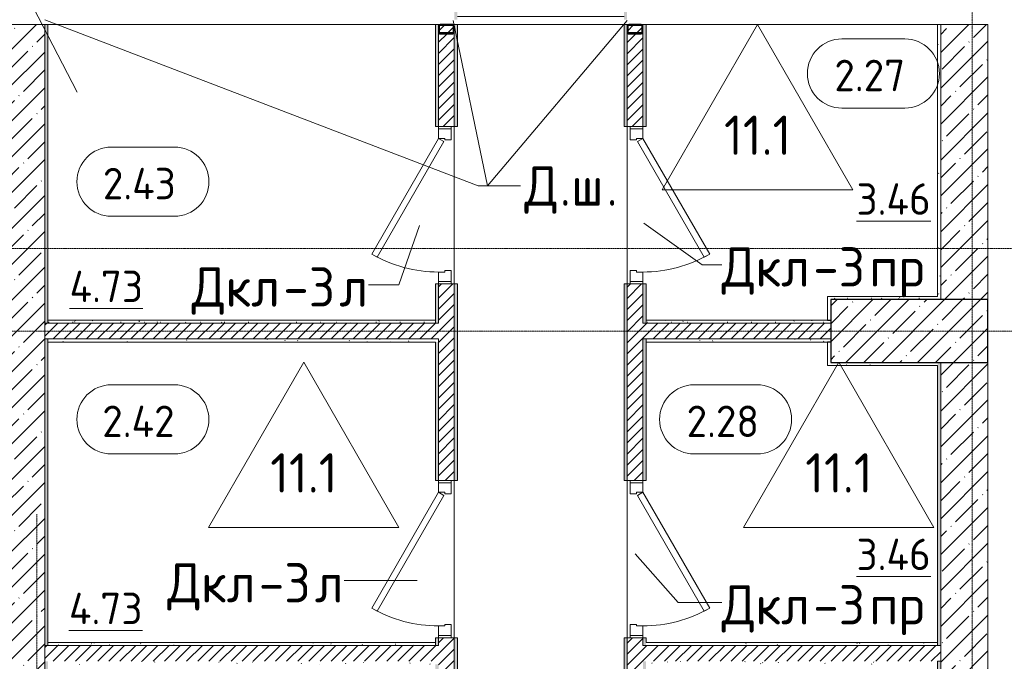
# Model space of a CAD drawing. Header units: millimetres. Extents: x 82112 to 162374, y -10965 to 131389.
# Tile 61 of 82: x 142310 to 148575, y 74500 to 78580. Entities that reach past the tile are written whole.
import ezdxf

# ---------------------------------------------------------------- set-up
doc = ezdxf.new("R2010")
doc.units = ezdxf.units.MM
doc.linetypes.add('4_ Штрихпунктир_ 10 х 2 мм', pattern=[14, 10, -2, 0, -2])
for name, color, linetype, lineweight in [('A-AREA-IDEN', 7, 'Continuous', 5), ('A-DOOR', 7, 'Continuous', 13), ('A-DOOR-FRAM', 7, 'Continuous', 13), ('A-DOOR-IDEN', 7, 'Continuous', 5), ('A-FLOR', 7, 'Continuous', 13), ('A-FLOR-IDEN', 7, 'Continuous', 5), ('A-GENM', 7, 'Continuous', 13), ('A-WALL', 7, 'Continuous', 13), ('A-WALL-PATT', 7, 'Continuous', 13), ('G-ANNO-TEXT', 7, 'Continuous', 5), ('I-WALL', 7, 'Continuous', 13), ('S-COLS', 7, 'Continuous', 25), ('S-GRID', 7, 'Continuous', 5)]:
    doc.layers.add(name, color=color, linetype=linetype, lineweight=lineweight)
doc.styles.add('GOST Common_2', font='GOST_Common.ttf', dxfattribs={"height": 200})
doc.styles.add('GOST Common_3', font='GOST_Common.ttf', dxfattribs={"height": 250})
pattern_1 = [(0, (0, 0), (203.2, 50.8), [3.353, -149.047, 3.353, -149.047, -812.8]), (0, (0, 0), (203.2, 50.8), [-304.8, 3.353, -301.447, 3.353, -149.047, -355.6]), (0, (0, 0), (203.2, 50.8), [-762, 3.353, -98.247, 3.353, -250.647]), (120, (76.2, 25.4), (-145.59409, 150.576362), [3.353, -149.047, 3.353, -149.047, -812.8]), (120, (76.2, 25.4), (-145.59409, 150.576362), [-304.8, 3.353, -301.447, 3.353, -149.047, -355.6]), (120, (76.2, 25.4), (-145.59409, 150.576362), [-762, 3.353, -98.247, 3.353, -250.647]), (240, (101.6, 127), (-57.60591, -201.376362), [3.353, -149.047, 3.353, -149.047, -812.8]), (240, (101.6, 127), (-57.60591, -201.376362), [-304.8, 3.353, -301.447, 3.353, -149.047, -355.6]), (240, (101.6, 127), (-57.60591, -201.376362), [-762, 3.353, -98.247, 3.353, -250.647])]
pattern_2 = [(45, (0, 0), (-114.04925, 114.04925), []), (45, (114.05, 0), (-114.04925, 114.04925), [201.612, -40.322, 3.353, -36.97])]
pattern_3 = [(45, (0, 0), (-35.355339, 35.355339), [])]

# ---------------------------------------------------------------- blocks, each defined once
blk = doc.blocks.new('Наметкина 10_РД_АР_П_Отделка_R21_rvt-1--01_Подвал_МП_часть В')
at = {"layer": 'A-WALL-PATT', "lineweight": 5}
h = blk.add_hatch(dxfattribs=at)
h.set_pattern_fill('FP_11', color=256, style=0, pattern_type=2)
h.set_pattern_definition(pattern_1)
h.paths.add_polyline_path([(146155, 60520), (146175, 60520), (146175, 60743), (146172.8, 60737.7), (146172.8, 60702.5), (146171.5, 60699.3), (146168.3, 60698), (146165, 60698), (146165, 60750), (146155, 60750), (146155, 60647.1)])
h.paths.add_polyline_path([(146175, 61750), (146175, 62600), (146155, 62600), (146155, 61750)])
h.paths.add_polyline_path([(146175, 63600), (146175, 64450), (146155, 64450), (146155, 63600)])
h.paths.add_polyline_path([(146155, 65450), (146175, 65450), (146175, 67300), (146155, 67300), (146155, 66908.2)])
h.paths.add_polyline_path([(146175, 68300), (146175, 69350), (146155, 69350), (146155, 68300)])
h.paths.add_polyline_path([(146175, 70350), (146175, 71390), (146155, 71390), (146155, 70350)])
h.paths.add_polyline_path([(146175, 72390), (146175, 73100), (146155, 73100), (146155, 72390)])
h.paths.add_polyline_path([(146175, 74100), (146175, 74650), (146155, 74650), (146155, 74100)])
h.paths.add_polyline_path([(146155, 75650), (146175, 75650), (146175, 76900), (146155, 76900), (146155, 75949.3)])
h.paths.add_polyline_path([(146175, 77900), (146175, 78550), (146155, 78550), (146155, 77900)])
h.paths.add_polyline_path([(146155, 78580), (146175, 78580), (146175, 79599.8), (146155, 79599.8), (146155, 78774.6)])
h.paths.add_polyline_path([(146175, 80599.8), (146175, 81200), (146155, 81200), (146155, 80599.8)])
h.paths.add_polyline_path([(146155, 82200), (146175, 82200), (146175, 83850), (146155, 83850), (146155, 82730.1)])
h.paths.add_polyline_path([(146155, 84850), (146175, 84850), (146175, 85030), (146155, 85030), (146155, 84990.4)])
h = blk.add_hatch(dxfattribs=at)
h.set_pattern_fill('FP_11', color=256, style=0, pattern_type=2)
h.set_pattern_definition(pattern_1)
h.paths.add_polyline_path([(146275, 60520), (146295, 60520), (146295, 60750), (146285, 60750), (146285, 60698), (146279.4, 60698.9), (146278.5, 60699.3), (146277.2, 60702.5), (146277.2, 60737.7), (146275, 60743), (146275, 60698)])
h.paths.add_polyline_path([(146275, 61750), (146295, 61750), (146295, 62100), (146275, 62100)])
h.paths.add_polyline_path([(146295, 62220), (146295, 62600), (146275, 62600), (146275, 62220)])
h.paths.add_polyline_path([(146295, 63600), (146295, 63950), (146275, 63950), (146275, 63600)])
h.paths.add_polyline_path([(146295, 64070), (146295, 64450), (146275, 64450), (146275, 64070)])
h.paths.add_polyline_path([(146295, 65450), (146295, 65800), (146275, 65800), (146275, 65450)])
h.paths.add_polyline_path([(146275, 65920), (146295, 65920), (146295, 67300), (146275, 67300), (146275, 66908.2)])
h.paths.add_polyline_path([(146275, 68300), (146295, 68300), (146295, 68350), (146275, 68350)])
h.paths.add_polyline_path([(146295, 68470), (146295, 69350), (146275, 69350), (146275, 68470)])
h.paths.add_polyline_path([(146275, 70350), (146295, 70350), (146295, 70990), (146275, 70990)])
h.paths.add_polyline_path([(146295, 71090), (146295, 71390), (146275, 71390), (146275, 71090)])
h.paths.add_polyline_path([(146275, 72390), (146295, 72390), (146295, 72750), (146275, 72750), (146275, 72558.9)])
h.paths.add_polyline_path([(146275, 72850), (146295, 72850), (146295, 73100), (146275, 73100)])
h.paths.add_polyline_path([(146275, 74100), (146295, 74100), (146295, 74500), (146275, 74500)])
h.paths.add_polyline_path([(146275, 74600), (146295, 74600), (146295, 74650), (146275, 74650)])
h.paths.add_polyline_path([(146275, 75650), (146295, 75650), (146295, 76550), (146275, 76550), (146275, 75949.3)])
h.paths.add_polyline_path([(146275, 76650), (146295, 76650), (146295, 76900), (146275, 76900)])
h.paths.add_polyline_path([(146275, 77900), (146295, 77900), (146295, 78550), (146275, 78550), (146275, 78209.6)])
h.paths.add_polyline_path([(146295, 78720), (146295, 79599.8), (146275, 79599.8), (146275, 78720), (146277.7, 78720)])
h.paths.add_polyline_path([(146275, 80599.8), (146295, 80599.8), (146295, 80900), (146275, 80900)])
h.paths.add_polyline_path([(146275, 81020), (146295, 81020), (146295, 81200), (146275, 81200), (146275, 81034.9)])
h.paths.add_polyline_path([(146275, 82200), (146295, 82200), (146295, 82800), (146275, 82800), (146275, 82730.1)])
h.paths.add_polyline_path([(146275, 82920), (146295, 82920), (146295, 83850), (146275, 83850)])
h.paths.add_polyline_path([(146295, 84850), (146295, 85030), (146275, 85030), (146275, 84850)])
h = blk.add_hatch(dxfattribs=at)
h.set_pattern_fill('FP_11', color=256, style=0, pattern_type=2)
h.set_pattern_definition(pattern_1)
h.paths.add_polyline_path([(145075, 62080), (145095, 62080), (145095, 62600), (145075, 62600), (145075, 62100)])
h.paths.add_polyline_path([(145075, 63600), (145095, 63600), (145095, 64450), (145075, 64450)])
h.paths.add_polyline_path([(145095, 65450), (145095, 67300), (145075, 67300), (145075, 65450)])
h.paths.add_polyline_path([(145075, 68300), (145095, 68300), (145095, 69350), (145075, 69350), (145075, 69168.4)])
h.paths.add_polyline_path([(145095, 70350), (145095, 71390), (145075, 71390), (145075, 70350)])
h.paths.add_polyline_path([(145095, 72390), (145095, 73100), (145075, 73100), (145075, 72390)])
h.paths.add_polyline_path([(145095, 74100), (145095, 74650), (145075, 74650), (145075, 74100)])
h.paths.add_polyline_path([(145075, 75650), (145095, 75650), (145095, 76900), (145075, 76900), (145075, 75949.3)])
h.paths.add_polyline_path([(145075, 77900), (145095, 77900), (145095, 78550), (145075, 78550), (145075, 78209.6)])
h.paths.add_polyline_path([(145075, 78580), (145095, 78580), (145095, 79600), (145075, 79600), (145075, 78600)])
h.paths.add_polyline_path([(145095, 80600), (145095, 81200), (145075, 81200), (145075, 80600)])
h.paths.add_polyline_path([(145095, 82200), (145095, 82920), (145075, 82920), (145075, 82200)])
h = blk.add_hatch(dxfattribs=at)
h.set_pattern_fill('FP_11', color=256, style=0, pattern_type=2)
h.set_pattern_definition(pattern_1)
h.paths.add_polyline_path([(144955, 62200), (144975, 62200), (144975, 62600), (144955, 62600), (144955, 62220)])
h.paths.add_polyline_path([(144975, 63600), (144975, 64230), (144955, 64230), (144955, 63600)])
h.paths.add_polyline_path([(144975, 64370), (144975, 64450), (144955, 64450), (144955, 64370)])
h.paths.add_polyline_path([(144975, 65450), (144975, 66280), (144955, 66280), (144955, 65450)])
h.paths.add_polyline_path([(144975, 66400), (144975, 67300), (144955, 67300), (144955, 66400)])
h.paths.add_polyline_path([(144955, 68300), (144975, 68300), (144975, 68350), (144955, 68350)])
h.paths.add_polyline_path([(144975, 68470), (144975, 69350), (144955, 69350), (144955, 68470)])
h.paths.add_polyline_path([(144955, 70350), (144975, 70350), (144975, 70380), (144955, 70380)])
h.paths.add_polyline_path([(144955, 70500), (144975, 70500), (144975, 71390), (144955, 71390)])
h.paths.add_polyline_path([(144975, 72390), (144975, 72430), (144955, 72430), (144955, 72390)])
h.paths.add_polyline_path([(144955, 72570), (144975, 72570), (144975, 73100), (144955, 73100)])
h.paths.add_polyline_path([(144975, 74100), (144975, 74480), (144955, 74480), (144955, 74100)])
h.paths.add_polyline_path([(144955, 74600), (144975, 74600), (144975, 74650), (144955, 74650)])
h.paths.add_polyline_path([(144975, 75650), (144975, 76530), (144955, 76530), (144955, 75650)])
h.paths.add_polyline_path([(144975, 76650), (144975, 76900), (144955, 76900), (144955, 76650)])
h.paths.add_polyline_path([(144955, 77900), (144975, 77900), (144975, 78550), (144955, 78550), (144955, 78209.6)])
h.paths.add_polyline_path([(144955, 78700), (144975, 78700), (144975, 79600), (144955, 79600)])
h.paths.add_polyline_path([(144975, 80600), (144975, 80880), (144955, 80880), (144955, 80600)])
h.paths.add_polyline_path([(144955, 81000), (144975, 81000), (144975, 81200), (144955, 81200)])
h.paths.add_polyline_path([(144975, 82200), (144975, 82800), (144955, 82800), (144955, 82200)])
h = blk.add_hatch(dxfattribs=at)
h.set_pattern_fill('FP_11', color=256, style=0, pattern_type=2)
h.set_pattern_definition(pattern_1)
h.paths.add_polyline_path([(142470, 65100), (142490, 65100), (142490, 66300), (142470, 66300), (142470, 65778)])
h.paths.add_polyline_path([(142490, 66400), (142490, 68350), (142470, 68350), (142470, 66400)])
h.paths.add_polyline_path([(142490, 68450), (142490, 70400), (142470, 70400), (142470, 68450)])
h.paths.add_polyline_path([(142490, 70500), (142490, 72450), (142470, 72450), (142470, 70500)])
h.paths.add_polyline_path([(142490, 72550), (142490, 74500), (142470, 74500), (142470, 72550)])
h.paths.add_polyline_path([(142470, 74600), (142490, 74600), (142490, 76550), (142470, 76550)])
h.paths.add_polyline_path([(142470, 76650), (142490, 76650), (142490, 78550), (142470, 78550), (142470, 78209.6)])
h = blk.add_hatch(dxfattribs=at)
h.set_pattern_fill('FP_11', color=256, style=0, pattern_type=2)
h.set_pattern_definition(pattern_1)
h.paths.add_polyline_path([(148170, 76820), (148170, 78550), (148150, 78550), (148150, 76820)])
h = blk.add_hatch(dxfattribs=at)
h.set_pattern_fill('FP_11', color=256, style=0, pattern_type=2)
h.set_pattern_definition(pattern_1)
h.paths.add_polyline_path([(147470, 76400), (147470, 76530), (147450, 76530), (147450, 76400)])
h.paths.add_polyline_path([(147470, 76670), (147470, 76820), (147450, 76820), (147450, 76670)])
h = blk.add_hatch(dxfattribs=at)
h.set_pattern_fill('FP_11', color=256, style=0, pattern_type=2)
h.set_pattern_definition(pattern_1)
h.paths.add_polyline_path([(147470, 76800), (148170, 76800), (148170, 76820), (147470, 76820)])
h = blk.add_hatch(dxfattribs=at)
h.set_pattern_fill('FP_11', color=256, style=0, pattern_type=2)
h.set_pattern_definition(pattern_1)
h.paths.add_polyline_path([(144955, 76650), (144955, 76670), (142490, 76670), (142490, 76650), (142969.5, 76650)])
h = blk.add_hatch(dxfattribs=at)
h.set_pattern_fill('FP_11', color=256, style=0, pattern_type=2)
h.set_pattern_definition(pattern_1)
h.paths.add_polyline_path([(146295, 76650), (147470, 76650), (147470, 76670), (146295, 76670)])
h = blk.add_hatch(dxfattribs=at)
h.set_pattern_fill('FP_11', color=256, style=0, pattern_type=2)
h.set_pattern_definition(pattern_1)
h.paths.add_polyline_path([(144955, 76530), (144975, 76530), (144975, 76550), (142490, 76550), (142490, 76530), (142969.5, 76530)])
h = blk.add_hatch(dxfattribs=at)
h.set_pattern_fill('FP_11', color=256, style=0, pattern_type=2)
h.set_pattern_definition(pattern_1)
h.paths.add_polyline_path([(147450, 76530), (147470, 76530), (147470, 76550), (146295, 76550), (146295, 76530), (147041.1, 76530)])
h = blk.add_hatch(dxfattribs=at)
h.set_pattern_fill('FP_11', color=256, style=0, pattern_type=2)
h.set_pattern_definition(pattern_1)
h.paths.add_polyline_path([(148150, 76380), (148150, 76400), (147450, 76400), (147450, 76380)])
h = blk.add_hatch(dxfattribs=at)
h.set_pattern_fill('FP_11', color=256, style=0, pattern_type=2)
h.set_pattern_definition(pattern_1)
h.paths.add_polyline_path([(148150, 71390), (148170, 71390), (148170, 72750), (148150, 72750), (148150, 71410)])
h.paths.add_polyline_path([(148170, 72850), (148170, 74500), (148150, 74500), (148150, 72850)])
h.paths.add_polyline_path([(148150, 74600), (148170, 74600), (148170, 76400), (148150, 76400), (148150, 76380)])
h = blk.add_hatch(dxfattribs=at)
h.set_pattern_fill('FP_11', color=256, style=0, pattern_type=2)
h.set_pattern_definition(pattern_1)
h.paths.add_polyline_path([(144955, 74600), (144955, 74620), (142490, 74620), (142490, 74600), (142969.5, 74600)])
h = blk.add_hatch(dxfattribs=at)
h.set_pattern_fill('FP_11', color=256, style=0, pattern_type=2)
h.set_pattern_definition(pattern_1)
h.paths.add_polyline_path([(148150, 74600), (148150, 74620), (146295, 74620), (146295, 74600), (147041.1, 74600)])
h = blk.add_hatch(dxfattribs=at)
h.set_pattern_fill('FP_11', color=256, style=0, pattern_type=2)
h.set_pattern_definition(pattern_1)
h.paths.add_polyline_path([(144955, 74480), (144975, 74480), (144975, 74500), (142490, 74500), (142490, 74480), (142969.5, 74480)])
h = blk.add_hatch(dxfattribs=at)
h.set_pattern_fill('FP_11', color=256, style=0, pattern_type=2)
h.set_pattern_definition(pattern_1)
h.paths.add_polyline_path([(148150, 74480), (148150, 74500), (146295, 74500), (146295, 74480), (147041.1, 74480)])
at = {"layer": 'A-WALL'}
for p, q in [((142470, 78550), (142470, 76650)), ((142490, 78550), (142470, 78550)), ((142490, 76650), (142490, 78550)), ((144955, 78550), (144955, 77900)), ((144975, 78550), (144955, 78550)), ((144975, 78540), (144975, 78550)), ((144975, 77900), (144975, 78500)), ((145075, 78550), (145075, 78540)), ((145095, 78550), (145075, 78550)), ((145075, 78500), (145075, 77900)), ((145095, 77900), (145095, 78550)), ((146175, 78550), (146155, 78550)), ((146155, 78550), (146155, 77900)), ((146175, 78540), (146175, 78550)), ((146175, 77900), (146175, 78500)), ((146295, 78550), (146275, 78550)), ((146275, 78550), (146275, 78540)), ((146275, 78500), (146275, 77900)), ((146295, 77900), (146295, 78550)), ((148170, 78550), (148150, 78550)), ((148150, 78550), (148150, 76820)), ((148170, 76820), (148170, 78550)), ((144955, 77900), (144975, 77900)), ((145075, 77900), (145095, 77900)), ((146155, 77900), (146175, 77900)), ((146275, 77900), (146295, 77900)), ((144955, 76900), (144955, 76650)), ((144975, 76900), (144955, 76900)), ((144975, 76650), (144975, 76900)), ((145075, 76900), (145075, 75650)), ((145095, 76900), (145075, 76900)), ((145095, 75650), (145095, 76900)), ((146175, 76900), (146155, 76900)), ((146155, 76900), (146155, 75650)), ((146175, 75650), (146175, 76900)), ((146295, 76900), (146275, 76900)), ((146275, 76900), (146275, 76650)), ((146295, 76650), (146295, 76900)), ((147470, 76820), (147450, 76820)), ((147450, 76820), (147450, 76670)), ((148150, 76820), (147470, 76820)), ((148170, 76800), (148170, 76820)), ((147470, 76670), (147470, 76800)), ((147470, 76800), (148170, 76800)), ((142470, 76650), (142490, 76650)), ((144955, 76670), (142490, 76670)), ((142490, 76670), (142490, 76650)), ((142490, 76650), (144955, 76650)), ((144955, 76650), (144955, 76670)), ((144955, 76650), (144975, 76650)), ((146275, 76650), (146295, 76650)), ((147450, 76670), (146295, 76670)), ((146295, 76670), (146295, 76650)), ((146295, 76650), (147470, 76650)), ((147470, 76650), (147470, 76670)), ((142470, 76550), (142470, 74600)), ((142490, 76550), (142470, 76550)), ((144975, 76550), (142490, 76550)), ((142490, 76550), (142490, 76530)), ((142490, 74600), (142490, 76550)), ((142490, 76530), (144955, 76530)), ((144955, 76530), (144955, 75650)), ((144975, 76530), (144975, 76550)), ((144975, 75650), (144975, 76530)), ((146295, 76550), (146275, 76550)), ((146275, 76550), (146275, 75650)), ((147470, 76550), (146295, 76550)), ((146295, 76550), (146295, 76530)), ((146295, 75650), (146295, 76550)), ((146295, 76530), (147450, 76530)), ((147450, 76530), (147450, 76400)), ((147470, 76530), (147470, 76550)), ((147470, 76400), (147470, 76530)), ((147450, 76400), (147450, 76380)), ((147450, 76380), (148150, 76380)), ((148150, 76400), (147470, 76400)), ((148170, 76400), (148150, 76400)), ((148150, 76380), (148150, 74600)), ((148170, 74600), (148170, 76400)), ((144955, 75650), (144975, 75650)), ((145075, 75650), (145095, 75650)), ((146155, 75650), (146175, 75650)), ((146275, 75650), (146295, 75650)), ((144955, 74620), (142490, 74620)), ((142490, 74620), (142490, 74600)), ((144955, 74650), (144955, 74600)), ((144975, 74650), (144955, 74650)), ((144955, 74600), (144955, 74620)), ((144975, 74600), (144975, 74650)), ((145075, 74650), (145075, 74100)), ((145095, 74650), (145075, 74650)), ((145095, 74100), (145095, 74650)), ((146175, 74650), (146155, 74650)), ((146155, 74650), (146155, 74100)), ((146175, 74100), (146175, 74650)), ((146295, 74650), (146275, 74650)), ((146275, 74650), (146275, 74600)), ((146295, 74620), (146295, 74650)), ((148150, 74620), (146295, 74620)), ((148150, 74600), (148150, 74620)), ((142470, 74600), (142490, 74600)), ((142490, 74600), (144955, 74600)), ((144955, 74600), (144975, 74600)), ((146275, 74600), (146295, 74600)), ((146295, 74600), (148150, 74600)), ((148150, 74600), (148170, 74600)), ((148170, 74500), (148150, 74500)), ((148150, 74500), (148150, 72850)), ((148170, 72850), (148170, 74500))]:
    blk.add_line(p, q, dxfattribs=at)
at = {"layer": 'A-WALL', "lineweight": 25}
for p, q in [((147450, 76670), (147470, 76670)), ((147470, 76530), (147450, 76530))]:
    blk.add_line(p, q, dxfattribs=at)
blk = doc.blocks.new('АР_Дверь однопольная - 1000х2100h_850__Кладовая-4799296--01_Подвал_МП_часть В')
at = {"layer": 'A-DOOR'}
for p, q in [((-311.1, 475), (-331.1, 440.4)), ((-331.1, 440.4), (405, 15.4)), ((425, 50), (-311.1, 475)), ((405, 15.4), (425, 50))]:
    blk.add_line(p, q, dxfattribs=at)
at = {"layer": 'A-DOOR', "lineweight": 5}
blk.add_arc((425, 50), 850, 150, 180, dxfattribs=at)
at = {"layer": 'A-DOOR-FRAM'}
for p, q in [((-485, 50), (-500, 50)), ((-425, 50), (-485, 50)), ((-485, 50), (-485, -30)), ((-425, 10), (-425, 50)), ((-415, 10), (-425, 10)), ((-415, -30), (-415, 10)), ((425, 10), (415, 10)), ((415, 10), (415, -30)), ((485, 50), (425, 50)), ((425, 50), (425, 10)), ((485, -30), (485, 50)), ((485, 50), (500, 50)), ((-485, -30), (-500, -30)), ((-485, -30), (-415, -30)), ((415, -30), (485, -30)), ((485, -30), (500, -30))]:
    blk.add_line(p, q, dxfattribs=at)
blk = doc.blocks.new('АР_Дверь однопольная - 1000х2100h_850__Кладовая-4751203--01_Подвал_МП_часть В')
at = {"layer": 'A-DOOR'}
for p, q in [((311.1, 475), (-425, 50)), ((-405, 15.4), (331.1, 440.4)), ((331.1, 440.4), (311.1, 475)), ((-425, 50), (-405, 15.4))]:
    blk.add_line(p, q, dxfattribs=at)
at = {"layer": 'A-DOOR', "lineweight": 5}
blk.add_arc((-425, 50), 850, 360, 30, dxfattribs=at)
at = {"layer": 'A-DOOR-FRAM'}
for p, q in [((-485, 50), (-500, 50)), ((-425, 50), (-485, 50)), ((-485, 50), (-485, -30)), ((-425, 10), (-425, 50)), ((-415, 10), (-425, 10)), ((-415, -30), (-415, 10)), ((425, 10), (415, 10)), ((415, 10), (415, -30)), ((485, 50), (425, 50)), ((425, 50), (425, 10)), ((485, -30), (485, 50)), ((485, 50), (500, 50)), ((-485, -30), (-500, -30)), ((-485, -30), (-415, -30)), ((415, -30), (485, -30)), ((485, -30), (500, -30))]:
    blk.add_line(p, q, dxfattribs=at)
blk = doc.blocks.new('АР-Заполнение деф_ шва - Д_ш_-4436731--01_Подвал_МП_часть В')
at = {"layer": 'A-GENM'}
blk.add_line((20, -25), (2485, -25), dxfattribs=at)
blk = doc.blocks.new('АР-Заполнение деф_ шва - Д_ш__Пристенный-4436790--01_Подвал_МП_часть В')
at = {"layer": 'A-GENM'}
for p, q in [((20, 25), (1080, 25)), ((20, -25), (1080, -25))]:
    blk.add_line(p, q, dxfattribs=at)
blk = doc.blocks.new('АР-Заполнение деф_ шва - Д_ш_-4436753--01_Подвал_МП_часть В')
at = {"layer": 'A-GENM'}
blk.add_line((20, -25), (1875, -25), dxfattribs=at)
blk = doc.blocks.new('А_Фахверк__Труба прямоугольная_ - 100х60х6_Фахверк_СФ3-4477616--01_Подвал_МП_часть В')
at = {"layer": 'S-COLS'}
for p, q in [((-30, 40), (-30, -40)), ((-24, -40), (-24, 40)), ((20, 50), (-20, 50)), ((-20, 44), (20, 44)), ((24, 40), (24, -40)), ((30, -40), (30, 40)), ((20, -44), (-20, -44)), ((-20, -50), (20, -50))]:
    blk.add_line(p, q, dxfattribs=at)
for centre, radius, start, end in [((-20, 40), 10, 90, 180), ((-20, 40), 4, 90, 180), ((20, 40), 10, 0, 90), ((20, 40), 4, 0, 90), ((-20, -40), 10, 180, 270), ((-20, -40), 4, 180, 270), ((20, -40), 10, 270, 360), ((20, -40), 4, 270, 0)]:
    blk.add_arc(centre, radius, start, end, dxfattribs=at)
blk = doc.blocks.new('Марка помещения _Номер_ - 2 мм-68851--01_Подвал_МП_часть В')
at = {"layer": 'A-AREA-IDEN'}
for p, q in [((-2.027, 2.21), (1.973, 2.21)), ((-2.027, -2.19), (1.973, -2.19))]:
    blk.add_line(p, q, dxfattribs=at)
for centre, start, end in [((-2.027, 0.01), 90, 270), ((1.973, 0.01), 270, 90)]:
    blk.add_arc(centre, 2.2, start, end, dxfattribs=at)
blk = doc.blocks.new('Марка полов - Марка полов-4106608--01_Подвал_МП_часть В')
at = {"layer": 'A-FLOR-IDEN'}
for p, q in [((0, 7), (-6.062, -3.5)), ((6.062, -3.5), (0, 7)), ((-6.062, -3.5), (6.062, -3.5))]:
    blk.add_line(p, q, dxfattribs=at)

msp = doc.modelspace()

# ---------------------------------------------------------------- hatches: boundary and pattern name
at = {"layer": 'A-WALL-PATT', "lineweight": 5}
h = msp.add_hatch(dxfattribs=at)
h.set_pattern_fill('FP_1', color=256, style=0, pattern_type=2)
h.set_pattern_definition(pattern_2)
h.paths.add_polyline_path([(142470, 72200), (142470, 78550), (142220, 78550), (142220, 72200)])
h = msp.add_hatch(dxfattribs=at)
h.set_pattern_fill('FP_6', color=256, style=0, pattern_type=2)
h.set_pattern_definition(pattern_3)
h.paths.add_polyline_path([(145005.290673, 62200), (145075, 62200), (145075, 62600), (144975, 62600), (144975, 62200)])
h.paths.add_polyline_path([(144975, 63600), (145075, 63600), (145075, 64450), (144975, 64450), (144975, 64250)])
h.paths.add_polyline_path([(145005.290673, 65450), (145075, 65450), (145075, 67300), (144975, 67300), (144975, 65450)])
h.paths.add_polyline_path([(144975, 68300), (145075, 68300), (145075, 69350), (144975, 69350), (144975, 68350)])
h.paths.add_polyline_path([(144975, 70350), (145075, 70350), (145075, 71390), (144975, 71390), (144975, 70400)])
h.paths.add_polyline_path([(145075, 72390), (145075, 73100), (144975, 73100), (144975, 72390), (145005.290673, 72390)])
h.paths.add_polyline_path([(144975, 74100), (145075, 74100), (145075, 74650), (144975, 74650), (144975, 74500)])
h.paths.add_polyline_path([(145075, 75650), (145075, 76900), (144975, 76900), (144975, 75650), (145005.290673, 75650)])
h.paths.add_polyline_path([(144975, 77900), (145075, 77900), (145075, 78500), (145072.071068, 78492.928932), (145065, 78490), (144984.178413, 78490.340312), (144977.928932, 78492.928932), (144975, 78497.171573), (144975, 78209.558657)])
h.paths.add_polyline_path([(145005.290673, 78496), (145065, 78496), (145067.828427, 78497.171573), (145069, 78500), (145069, 78540), (145067.828427, 78542.828427), (145065, 78544), (144985, 78544), (144982.171573, 78542.828427), (144981, 78540), (144981, 78500), (144983.19251, 78496.748687), (144985, 78496)])
h.paths.add_polyline_path([(145075, 78540), (145075, 78550), (145065, 78550), (145072.071068, 78547.071068), (145073.828427, 78542.828427)])
h.paths.add_polyline_path([(144975, 78540), (144977.928932, 78547.071068), (144982.171573, 78550), (144975, 78550), (144975, 78542.828427)])
h = msp.add_hatch(dxfattribs=at)
h.set_pattern_fill('FP_6', color=256, style=0, pattern_type=2)
h.set_pattern_definition(pattern_3)
h.paths.add_polyline_path([(146269.7, 60500), (146275, 60500), (146275, 60743.004668), (146269.7, 60745.2), (146180.3, 60745.2), (146175, 60743.003301), (146175, 60500)])
h.paths.add_polyline_path([(146275, 61750), (146275, 62600), (146175, 62600), (146175, 61750)])
h.paths.add_polyline_path([(146275, 63600), (146275, 64449.999888), (146175, 64449.999888), (146175, 63600)])
h.paths.add_polyline_path([(146175, 65449.999888), (146275, 65449.999888), (146275, 67299.976809), (146175, 67299.976809), (146175, 66908.154174)])
h.paths.add_polyline_path([(146175, 68299.976809), (146275, 68299.976809), (146275, 69350), (146175, 69350), (146175, 69168.435071)])
h.paths.add_polyline_path([(146175, 70350), (146275, 70350), (146275, 71390), (146175, 71390)])
h.paths.add_polyline_path([(146275, 72390), (146275, 73100), (146175, 73100), (146175, 72390)])
h.paths.add_polyline_path([(146175, 74100), (146275, 74100), (146275, 74650), (146175, 74650)])
h.paths.add_polyline_path([(146275, 75650), (146275, 76900), (146175, 76900), (146175, 75650)])
h.paths.add_polyline_path([(146275, 77900), (146275, 78500), (146272.071068, 78492.928932), (146265, 78490), (146184.178413, 78490.340312), (146177.928932, 78492.928932), (146175, 78497.171573), (146175, 77900)])
h.paths.add_polyline_path([(146265, 78496), (146267.828427, 78497.171573), (146269, 78500), (146269, 78540), (146267.828427, 78542.828427), (146265, 78544), (146185, 78544), (146182.171573, 78542.828427), (146181, 78540), (146181, 78500), (146183.19251, 78496.748687), (146185, 78496)])
h.paths.add_polyline_path([(146175, 78540), (146177.928932, 78547.071068), (146182.171573, 78550), (146175, 78550), (146175, 78542.828427)])
h.paths.add_polyline_path([(146275, 78540), (146275, 78550), (146265, 78550), (146272.071068, 78547.071068), (146273.828427, 78542.828427)])
h = msp.add_hatch(dxfattribs=at)
h.set_pattern_fill('FP_1', color=256, style=0, pattern_type=2)
h.set_pattern_definition(pattern_2)
h.paths.add_polyline_path([(148470, 76800), (148470, 78550), (148170, 78550), (148170, 76800)])
h = msp.add_hatch(dxfattribs=at)
h.set_pattern_fill('FP_6', color=256, style=0, pattern_type=2)
h.set_pattern_definition(pattern_3)
h.paths.add_polyline_path([(144975, 76550), (144975, 76650), (142470, 76650), (142470, 76550), (142969.480757, 76550)])
h = msp.add_hatch(dxfattribs=at)
h.set_pattern_fill('FP_6', color=256, style=0, pattern_type=2)
h.set_pattern_definition(pattern_3)
h.paths.add_polyline_path([(146275, 76550), (147470, 76550), (147470, 76650), (146275, 76650)])
h = msp.add_hatch(dxfattribs=at)
h.set_pattern_fill('FP_1', color=256, style=0, pattern_type=2)
h.set_pattern_definition(pattern_2)
h.paths.add_polyline_path([(148470, 71390), (148470, 76400), (148170, 76400), (148170, 71390)])
h = msp.add_hatch(dxfattribs=at)
h.set_pattern_fill('FP_6', color=256, style=0, pattern_type=2)
h.set_pattern_definition(pattern_3)
h.paths.add_polyline_path([(144975, 74500), (144975, 74600), (142470, 74600), (142470, 74500), (142969.480757, 74500)])
h = msp.add_hatch(dxfattribs=at)
h.set_pattern_fill('FP_6', color=256, style=0, pattern_type=2)
h.set_pattern_definition(pattern_3)
h.paths.add_polyline_path([(148170, 74500), (148170, 74600), (146275, 74600), (146275, 74500), (147041.100588, 74500)])
at = {"layer": 'S-COLS', "lineweight": 5}
h = msp.add_hatch(dxfattribs=at)
h.set_pattern_fill('FP_1', color=256, style=0, pattern_type=2)
h.set_pattern_definition(pattern_2)
h.paths.add_polyline_path([(148470, 76400), (148470, 76800), (147470, 76800), (147470, 76400)])

# ---------------------------------------------------------------- linework, layer by layer
at = {"layer": 'A-DOOR-IDEN'}
for p, q in [((144853.677052, 77271.329902), (144723.062668, 76894.380301)), ((146280.264914, 77286.887553), (146651.374649, 77021.850917)), ((146651.374649, 77021.850917), (146776.576943, 77021.850917)), ((144723.062668, 76894.380301), (144529.695448, 76894.380301)), ((146226.18873, 75183.046004), (146498.917972, 74873.260016)), ((144455.20592, 75013.326818), (144374.035874, 75013.326818)), ((144838.918862, 75013.326818), (144455.20592, 75013.326818)), ((146498.917972, 74873.260016), (146776.576943, 74873.260016))]:
    msp.add_line(p, q, dxfattribs=at)
at = {"layer": 'A-FLOR'}
for p, q in [((142490, 78550), (144955, 78550)), ((146155, 78550), (145095, 78550)), ((146295, 78550), (148150, 78550)), ((145075, 77900), (145075, 76900)), ((146175, 77900), (146175, 76900)), ((145075, 74650), (145075, 75650)), ((146175, 75650), (146175, 74650))]:
    msp.add_line(p, q, dxfattribs=at)
at = {"layer": 'A-FLOR-IDEN'}
msp.add_line((142676.336124, 78119.738359), (141871.381975, 79668.872929), dxfattribs=at)
at = {"layer": 'A-WALL'}
for p, q in [((142470, 78550), (142220, 78550)), ((142470, 65100), (142470, 78550)), ((148170, 78550), (148170, 76800)), ((148470, 78550), (148170, 78550)), ((148470, 76800), (148470, 78550)), ((148170, 76800), (148470, 76800)), ((148170, 76400), (148170, 71390)), ((148470, 76400), (148170, 76400)), ((148470, 71390), (148470, 76400))]:
    msp.add_line(p, q, dxfattribs=at)
at = {"layer": 'G-ANNO-TEXT'}
for p, q in [((142469.473493, 78579.522472), (145227.519432, 77522.337939)), ((145066.948457, 78574.139828), (145286.751653, 77522.337939)), ((146175.923177, 78573.718763), (145286.751653, 77522.337939)), ((145227.519432, 77522.337939), (145496.671376, 77522.337939)), ((145286.751653, 77522.337939), (145496.671376, 77522.337939)), ((145286.751653, 77522.337939), (145496.671376, 77522.337939))]:
    msp.add_line(p, q, dxfattribs=at)
at = {"layer": 'I-WALL'}
for p, q in [((144975, 78550), (144975, 78540)), ((144985, 78550), (144975, 78550)), ((144975, 78500), (144975, 77900)), ((145075, 78550), (145065, 78550)), ((145075, 78540), (145075, 78550)), ((145075, 77900), (145075, 78500)), ((146185, 78550), (146175, 78550)), ((146175, 78550), (146175, 78540)), ((146175, 78500), (146175, 77900)), ((146275, 78550), (146265, 78550)), ((146275, 78540), (146275, 78550)), ((146275, 77900), (146275, 78500)), ((144975, 77900), (145075, 77900)), ((146175, 77900), (146275, 77900)), ((144975, 76900), (144975, 76650)), ((145075, 76900), (144975, 76900)), ((145075, 75650), (145075, 76900)), ((146275, 76900), (146175, 76900)), ((146175, 76900), (146175, 75650)), ((146275, 76650), (146275, 76900)), ((144975, 76650), (142470, 76650)), ((147470, 76650), (146275, 76650)), ((147470, 76550), (147470, 76650)), ((142470, 76550), (144975, 76550)), ((144975, 76550), (144975, 75650)), ((146275, 75650), (146275, 76550)), ((146275, 76550), (147470, 76550)), ((144975, 75650), (145075, 75650)), ((146175, 75650), (146275, 75650)), ((144975, 74650), (144975, 74600)), ((145075, 74650), (144975, 74650)), ((145075, 74100), (145075, 74650)), ((146275, 74650), (146175, 74650)), ((146175, 74650), (146175, 74100)), ((146275, 74600), (146275, 74650)), ((144975, 74600), (142470, 74600)), ((148170, 74600), (146275, 74600))]:
    msp.add_line(p, q, dxfattribs=at)
at = {"layer": 'S-COLS'}
for p, q in [((148470, 76800), (147470, 76800)), ((147470, 76800), (147470, 76400)), ((148470, 76400), (148470, 76800)), ((147470, 76400), (148470, 76400))]:
    msp.add_line(p, q, dxfattribs=at)
at = {"layer": 'S-GRID', "linetype": '4_ Штрихпунктир_ 10 х 2 мм'}
for p, q in [((148370, 52488.487293), (148370, 130388.42805)), ((151972.716503, 77125), (110269.614367, 77125)), ((149839.654932, 76600), (129070.044808, 76600)), ((142420, 53841.693029), (142420, 75434.864592)), ((148370, 53841.693029), (148370, 75434.864592))]:
    msp.add_line(p, q, dxfattribs=at)

# ---------------------------------------------------------------- block references
at = {"lineweight": 5}
msp.add_blockref('Наметкина 10_РД_АР_П_Отделка_R21_rvt-1--01_Подвал_МП_часть В', (0, 0), dxfattribs=at)
at = {"layer": 'A-AREA-IDEN', "xscale": 99.99999999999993, "yscale": 99.99999999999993, "zscale": 99.99999999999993}
for p in [(147744.257437, 78236.417473), (143096.577825, 77548.80001), (143096.228115, 76037.217463), (146804.257437, 76037.217463)]:
    msp.add_blockref('Марка помещения _Номер_ - 2 мм-68851--01_Подвал_МП_часть В', p, dxfattribs=at)
at = {"layer": 'A-DOOR'}
for name, p, rotation in [('АР_Дверь однопольная - 1000х2100h_850__Кладовая-4799296--01_Подвал_МП_часть В', (145025, 77400), 89.99999999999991), ('АР_Дверь однопольная - 1000х2100h_850__Кладовая-4751203--01_Подвал_МП_часть В', (146225, 77400), 269.9999999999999), ('АР_Дверь однопольная - 1000х2100h_850__Кладовая-4799296--01_Подвал_МП_часть В', (145025, 75150), 89.99999999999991), ('АР_Дверь однопольная - 1000х2100h_850__Кладовая-4751203--01_Подвал_МП_часть В', (146225, 75150), 269.9999999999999)]:
    msp.add_blockref(name, p, dxfattribs=dict(at, rotation=rotation))
at = {"layer": 'A-FLOR-IDEN', "xscale": 99.99999999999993, "yscale": 99.99999999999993, "zscale": 99.99999999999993}
for p in [(147004.348494, 77848.381843), (144116.844886, 75701.152126), (147520.885147, 75701.152126)]:
    msp.add_blockref('Марка полов - Марка полов-4106608--01_Подвал_МП_часть В', p, dxfattribs=at)
at = {"layer": 'A-GENM'}
for name, p in [('АР-Заполнение деф_ шва - Д_ш__Пристенный-4436790--01_Подвал_МП_часть В', (145075, 78575)), ('АР-Заполнение деф_ шва - Д_ш_-4436731--01_Подвал_МП_часть В', (142470, 78575)), ('АР-Заполнение деф_ шва - Д_ш_-4436753--01_Подвал_МП_часть В', (146275, 78575))]:
    msp.add_blockref(name, p, dxfattribs=at)
at = {"layer": 'S-COLS', "rotation": 270}
for p in [(145025, 78520), (146225, 78520)]:
    msp.add_blockref('А_Фахверк__Труба прямоугольная_ - 100х60х6_Фахверк_СФ3-4477616--01_Подвал_МП_часть В', p, dxfattribs=at)

# ---------------------------------------------------------------- texts
at = {"layer": 'A-AREA-IDEN', "char_height": 200, "attachment_point": 1, "style": 'GOST Common_2'}
for s, insert, width in [('2.27', (147493.243241, 78325.160655), 601.265625), ('2.43', (142839.063628, 77637.543192), 617.299375), ('\\L3.46', (147634.351579, 77539.354386), 617.299375), ('\\L4.73', (142627.059365, 76983.794291), 617.299375), ('2.42', (142835.213919, 76125.960645), 625.31625), ('2.28', (146553.243241, 76125.960645), 601.265625), ('\\L3.46', (147634.351579, 75279.994679), 617.299375), ('\\L4.73', (142623.559365, 74935.994679), 617.299375)]:
    msp.add_mtext(s, dxfattribs=dict(at, insert=insert, width=width))
at = {"layer": 'A-DOOR-IDEN', "char_height": 250, "attachment_point": 1, "style": 'GOST Common_3'}
for s, insert, width in [('Дкл', (146776.576943, 77132.778), 705.485), ('-3', (147358.660276, 77132.778), 432.91125), ('пр', (147715.847776, 77132.778), 432.91125), ('Дкл', (143404.695448, 77005.307385), 705.485), ('-3', (143986.778781, 77005.307385), 432.91125), ('\\fGOST Common|b0|i0|c204|p34|;л', (144343.966281, 77005.307385), 216.455625), ('Дкл', (143249.035874, 75124.253901), 705.485), ('-3', (143831.119207, 75124.253901), 432.91125), ('\\fGOST Common|b0|i0|c204|p34|;л', (144188.306707, 75124.253901), 216.455625), ('-3', (147358.660276, 74984.187099), 432.91125), ('Дкл', (146776.576943, 74984.187099), 705.485), ('пр', (147715.847776, 74984.187099), 432.91125)]:
    msp.add_mtext(s, dxfattribs=dict(at, insert=insert, width=width))
at = {"layer": 'A-FLOR-IDEN', "char_height": 250, "width": 545.1475, "attachment_point": 1, "style": 'GOST Common_3'}
for insert in [(146791.47221, 77970.443515), (143903.968603, 75823.213798), (147308.008864, 75823.213798)]:
    msp.add_mtext('11.1', dxfattribs=dict(at, insert=insert))
at = {"layer": 'G-ANNO-TEXT', "char_height": 250, "attachment_point": 1, "style": 'GOST Common_3'}
for s, insert, width in [('\\fGOST Common|b0|i0|c204|p34|;Д', (145521.671376, 77647.337939), 272.57375), ('\\fGOST Common|b0|i0|c204|p34|;ш', (145819.327626, 77647.337939), 272.57375), ('\\fGOST Common|b0|i0|c204|p34|;.', (145746.567209, 77647.337939), 88.185625), ('\\fGOST Common|b0|i0|c204|p34|;.', (146044.223459, 77647.337939), 88.185625)]:
    msp.add_mtext(s, dxfattribs=dict(at, insert=insert, width=width))

doc.saveas('drawing.dxf')
